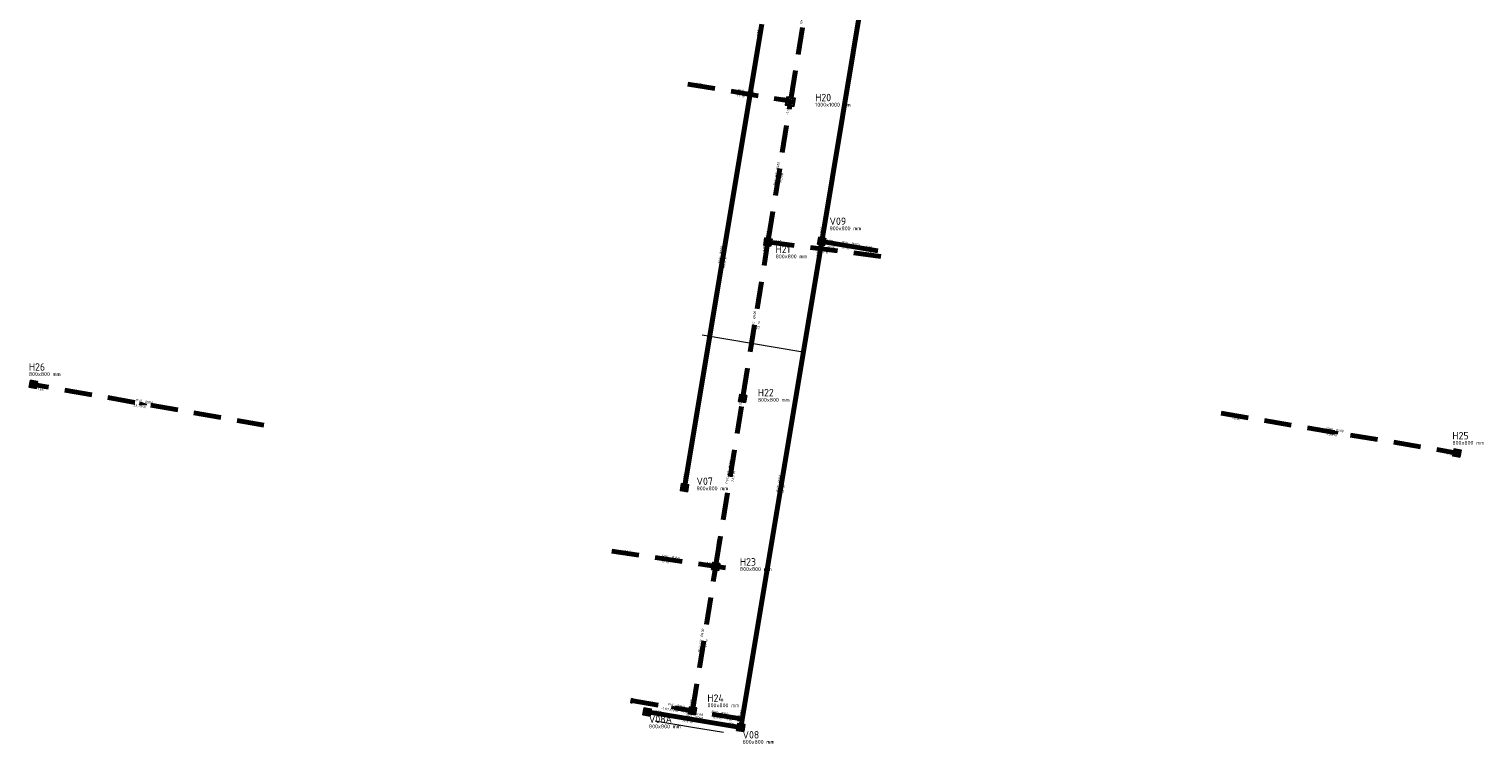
# Model space of a CAD drawing. Header units: metres. Extents: x 43 to 255103, y -139 to 593516.
# Tile 1 of 7: x 253964 to 254177, y 593232 to 593337. Entities that reach past the tile are written whole.
import ezdxf
from ezdxf.enums import TextEntityAlignment as Align

# ---------------------------------------------------------------- set-up
doc = ezdxf.new("R2010")
doc.units = ezdxf.units.M
doc.linetypes.add('RI-HWA_PVC', pattern=[6.4, 4, -2.4])
doc.linetypes.add('RI-VWA_PVC', pattern=[11, 5, -3, 0, -3])
doc.layers.add('N-WE-AM-AS_WEG-G', color=1, linetype='Continuous', lineweight=18, transparency=0.8)
for name, color, linetype, lineweight in [('N-WE-RI-HWA_HULPSTUK-S', 170, 'Continuous', 25), ('N-WE-RI-HWA_PUTNUMMER-S', 7, 'Continuous', 25), ('N-WE-RI-HWA_RIOOLPUT_INSPECTIEPUT-S', 5, 'Continuous', 25), ('N-WE-RI-HWA_STROOMRICHTING-S', 7, 'Continuous', 25), ('N-WE-RI-HWA_TRANSPORTLEIDING_PVC_250-G', 170, 'RI-HWA_PVC', 70), ('N-WE-RI-HWA_TRANSPORTLEIDING_PVC_315-G', 170, 'RI-HWA_PVC', 70), ('N-WE-RI-VWA_PUTNUMMER-S', 7, 'Continuous', 25), ('N-WE-RI-VWA_STROOMRICHTING-S', 7, 'Continuous', 25), ('N-WE-RI-VWA_TRANSPORTLEIDING_PVC_250-G', 20, 'RI-VWA_PVC', 70)]:
    doc.layers.add(name, color=color, linetype=linetype, lineweight=lineweight)
doc.layers.add('N-WE-RI-VWA_RIOOLPUT_INSPECTIEPUT-S', color=20, linetype='Continuous', lineweight=25, true_color=0xff3f00)
doc.styles.add('NLCS-ISO', font='NLCS-ISO.ttf')
pattern_1 = [(0, (0, 0), (0, 0.0523875), [0.0381, -0.0142875]), (90, (0, 0), (-0.0523875, 3e-18), [0.0381, -0.0142875])]

# ---------------------------------------------------------------- blocks, each defined once
blk = doc.blocks.new('*U57')
at = {"ltscale": 0.1}
blk.add_hatch(color=256, dxfattribs=at).paths.add_polyline_path([(2.5, 0), (-2.5, -0.8), (-2.5, 0.8)])
at = {"ltscale": 0.1, "flags": 128}
blk.add_lwpolyline([(2.5, 0), (-2.5, -0.8), (-2.5, 0.8)], close=True, dxfattribs=at)
at = {"ltscale": 0.1, "style": 'NLCS-ISO'}
for tag, p in [('BOBL', (-29.4, 0)), ('MAT', (-1, 0.5))]:
    blk.add_attdef(tag, text='', height=1.8, dxfattribs=at).set_placement(p, align=Align.BOTTOM_RIGHT)
for tag, p in [('DIA', (1, 0.5)), ('BOBR', (25.8, 0))]:
    blk.add_attdef(tag, text='', height=1.8, dxfattribs=at).set_placement(p, align=Align.BOTTOM_LEFT)
blk.add_attdef('LENGTE', text='', height=1.8, dxfattribs=at).set_placement((-0.4, -1), align=Align.TOP_RIGHT)
blk.add_attdef('JVA', text='', height=1.8, dxfattribs=at).set_placement((0.4, -1), align=Align.TOP_LEFT)
blk = doc.blocks.new('*U52')
at = {"ltscale": 0.1, "style": 'NLCS-ISO'}
for tag, p in [('BOBL', (-51.9, 0)), ('MAT', (-1, 0.5))]:
    blk.add_attdef(tag, text='', height=1.8, dxfattribs=at).set_placement(p, align=Align.BOTTOM_RIGHT)
for tag, p in [('DIA', (1, 0.5)), ('BOBR', (45.1, 0))]:
    blk.add_attdef(tag, text='', height=1.8, dxfattribs=at).set_placement(p, align=Align.BOTTOM_LEFT)
blk.add_attdef('LENGTE', text='', height=1.8, dxfattribs=at).set_placement((-0.4, -1), align=Align.TOP_RIGHT)
blk.add_attdef('JVA', text='', height=1.8, dxfattribs=at).set_placement((0.4, -1), align=Align.TOP_LEFT)
blk = doc.blocks.new('*U53')
at = {"ltscale": 0.1, "style": 'NLCS-ISO'}
for tag, p in [('BOBL', (-32.8, 0)), ('MAT', (-1, 0.5))]:
    blk.add_attdef(tag, text='', height=1.8, dxfattribs=at).set_placement(p, align=Align.BOTTOM_RIGHT)
for tag, p in [('DIA', (1, 0.5)), ('BOBR', (27.9, 0))]:
    blk.add_attdef(tag, text='', height=1.8, dxfattribs=at).set_placement(p, align=Align.BOTTOM_LEFT)
blk.add_attdef('LENGTE', text='', height=1.8, dxfattribs=at).set_placement((-0.4, -1), align=Align.TOP_RIGHT)
blk.add_attdef('JVA', text='', height=1.8, dxfattribs=at).set_placement((0.4, -1), align=Align.TOP_LEFT)
blk = doc.blocks.new('*U54')
at = {"ltscale": 0.1, "style": 'NLCS-ISO'}
for tag, p in [('BOBL', (-44.2, 0)), ('MAT', (-1, 0.5))]:
    blk.add_attdef(tag, text='', height=1.8, dxfattribs=at).set_placement(p, align=Align.BOTTOM_RIGHT)
for tag, p in [('DIA', (1, 0.5)), ('BOBR', (41.9, 0))]:
    blk.add_attdef(tag, text='', height=1.8, dxfattribs=at).set_placement(p, align=Align.BOTTOM_LEFT)
blk.add_attdef('LENGTE', text='', height=1.8, dxfattribs=at).set_placement((-0.4, -1), align=Align.TOP_RIGHT)
blk.add_attdef('JVA', text='', height=1.8, dxfattribs=at).set_placement((0.4, -1), align=Align.TOP_LEFT)
blk = doc.blocks.new('*U55')
at = {"ltscale": 0.1, "style": 'NLCS-ISO'}
for tag, p in [('BOBL', (-32.4, 0)), ('MAT', (-1, 0.5))]:
    blk.add_attdef(tag, text='', height=1.8, dxfattribs=at).set_placement(p, align=Align.BOTTOM_RIGHT)
for tag, p in [('DIA', (1, 0.5)), ('BOBR', (24.8, 0))]:
    blk.add_attdef(tag, text='', height=1.8, dxfattribs=at).set_placement(p, align=Align.BOTTOM_LEFT)
blk.add_attdef('LENGTE', text='', height=1.8, dxfattribs=at).set_placement((-0.4, -1), align=Align.TOP_RIGHT)
blk.add_attdef('JVA', text='', height=1.8, dxfattribs=at).set_placement((0.4, -1), align=Align.TOP_LEFT)
blk = doc.blocks.new('*U58')
at = {"ltscale": 0.1, "style": 'NLCS-ISO'}
for tag, p in [('BOBL', (-59.2, 0)), ('MAT', (-1, 0.5))]:
    blk.add_attdef(tag, text='', height=1.8, dxfattribs=at).set_placement(p, align=Align.BOTTOM_RIGHT)
for tag, p in [('DIA', (1, 0.5)), ('BOBR', (59.3, 0))]:
    blk.add_attdef(tag, text='', height=1.8, dxfattribs=at).set_placement(p, align=Align.BOTTOM_LEFT)
blk.add_attdef('LENGTE', text='', height=1.8, dxfattribs=at).set_placement((-0.4, -1), align=Align.TOP_RIGHT)
blk.add_attdef('JVA', text='', height=1.8, dxfattribs=at).set_placement((0.4, -1), align=Align.TOP_LEFT)
blk = doc.blocks.new('*U87')
at = {"ltscale": 0.1, "style": 'NLCS-ISO'}
for tag, p in [('BOBL', (-47.7, 0)), ('MAT', (-1, 0.5))]:
    blk.add_attdef(tag, text='', height=1.8, dxfattribs=at).set_placement(p, align=Align.BOTTOM_RIGHT)
for tag, p in [('DIA', (1, 0.5)), ('BOBR', (49.8, 0))]:
    blk.add_attdef(tag, text='', height=1.8, dxfattribs=at).set_placement(p, align=Align.BOTTOM_LEFT)
blk.add_attdef('LENGTE', text='', height=1.8, dxfattribs=at).set_placement((-0.4, -1), align=Align.TOP_RIGHT)
blk.add_attdef('JVA', text='', height=1.8, dxfattribs=at).set_placement((0.4, -1), align=Align.TOP_LEFT)
blk = doc.blocks.new('*U68')
at = {"ltscale": 0.1}
blk.add_hatch(color=256, dxfattribs=at).paths.add_polyline_path([(-2.5, 0), (2.5, -0.8), (2.5, 0.8)])
at = {"ltscale": 0.1, "flags": 128}
blk.add_lwpolyline([(-2.5, 0), (2.5, -0.8), (2.5, 0.8)], close=True, dxfattribs=at)
at = {"ltscale": 0.1, "style": 'NLCS-ISO'}
for tag, p in [('BOBL', (-204.1, 0)), ('MAT', (-1, 0.5))]:
    blk.add_attdef(tag, text='', height=1.8, dxfattribs=at).set_placement(p, align=Align.BOTTOM_RIGHT)
for tag, p in [('DIA', (1, 0.5)), ('BOBR', (204.5, 0))]:
    blk.add_attdef(tag, text='', height=1.8, dxfattribs=at).set_placement(p, align=Align.BOTTOM_LEFT)
blk.add_attdef('LENGTE', text='', height=1.8, dxfattribs=at).set_placement((-0.4, -1), align=Align.TOP_RIGHT)
blk.add_attdef('JVA', text='', height=1.8, dxfattribs=at).set_placement((0.4, -1), align=Align.TOP_LEFT)
blk = doc.blocks.new('*U70')
at = {"ltscale": 0.1}
blk.add_hatch(color=256, dxfattribs=at).paths.add_polyline_path([(2.5, 0), (-2.5, -0.8), (-2.5, 0.8)])
at = {"ltscale": 0.1, "flags": 128}
blk.add_lwpolyline([(2.5, 0), (-2.5, -0.8), (-2.5, 0.8)], close=True, dxfattribs=at)
at = {"ltscale": 0.1, "style": 'NLCS-ISO'}
for tag, p in [('BOBL', (-167.6, 0)), ('MAT', (-1, 0.5))]:
    blk.add_attdef(tag, text='', height=1.8, dxfattribs=at).set_placement(p, align=Align.BOTTOM_RIGHT)
for tag, p in [('DIA', (1, 0.5)), ('BOBR', (168, 0))]:
    blk.add_attdef(tag, text='', height=1.8, dxfattribs=at).set_placement(p, align=Align.BOTTOM_LEFT)
blk.add_attdef('LENGTE', text='', height=1.8, dxfattribs=at).set_placement((-0.4, -1), align=Align.TOP_RIGHT)
blk.add_attdef('JVA', text='', height=1.8, dxfattribs=at).set_placement((0.4, -1), align=Align.TOP_LEFT)
blk = doc.blocks.new('*U71')
at = {"ltscale": 0.1}
blk.add_hatch(color=256, dxfattribs=at).paths.add_polyline_path([(2.5, 0), (-2.5, -0.8), (-2.5, 0.8)])
at = {"ltscale": 0.1, "flags": 128}
blk.add_lwpolyline([(2.5, 0), (-2.5, -0.8), (-2.5, 0.8)], close=True, dxfattribs=at)
at = {"ltscale": 0.1, "style": 'NLCS-ISO'}
for tag, p in [('BOBL', (-161.7, 0)), ('MAT', (-1, 0.5))]:
    blk.add_attdef(tag, text='', height=1.8, dxfattribs=at).set_placement(p, align=Align.BOTTOM_RIGHT)
for tag, p in [('DIA', (1, 0.5)), ('BOBR', (161.8, 0))]:
    blk.add_attdef(tag, text='', height=1.8, dxfattribs=at).set_placement(p, align=Align.BOTTOM_LEFT)
blk.add_attdef('LENGTE', text='', height=1.8, dxfattribs=at).set_placement((-0.4, -1), align=Align.TOP_RIGHT)
blk.add_attdef('JVA', text='', height=1.8, dxfattribs=at).set_placement((0.4, -1), align=Align.TOP_LEFT)
blk = doc.blocks.new('*U32')
at = {"ltscale": 0.1}
blk.add_hatch(color=256, dxfattribs=at).paths.add_polyline_path([(2.5, 0), (-2.5, -0.8), (-2.5, 0.8)])
at = {"ltscale": 0.1, "flags": 128}
blk.add_lwpolyline([(2.5, 0), (-2.5, -0.8), (-2.5, 0.8)], close=True, dxfattribs=at)
at = {"ltscale": 0.1, "style": 'NLCS-ISO'}
for tag, p in [('BOBL', (-12.6, 0)), ('MAT', (-1, 0.5))]:
    blk.add_attdef(tag, text='', height=1.8, dxfattribs=at).set_placement(p, align=Align.BOTTOM_RIGHT)
for tag, p in [('DIA', (1, 0.5)), ('BOBR', (10.5, 0))]:
    blk.add_attdef(tag, text='', height=1.8, dxfattribs=at).set_placement(p, align=Align.BOTTOM_LEFT)
blk.add_attdef('LENGTE', text='', height=1.8, dxfattribs=at).set_placement((-0.4, -1), align=Align.TOP_RIGHT)
blk.add_attdef('JVA', text='', height=1.8, dxfattribs=at).set_placement((0.4, -1), align=Align.TOP_LEFT)
blk = doc.blocks.new('*U14')
h = blk.add_hatch()
h.set_pattern_fill('ANGLE', color=256, scale=0.0075, style=0)
h.set_pattern_definition(pattern_1)
h.paths.add_polyline_path([(-0.31, -0.31), (0.3, -0.31), (0.3, 0.3), (-0.31, 0.3)])
blk.add_lwpolyline([(-0.31, -0.31), (0.3, -0.31), (0.3, 0.3), (-0.31, 0.3)], close=True)
blk.add_circle((0, 0), 0.285)
blk = doc.blocks.new('*U37')
for points in [[(0.51, -0.71), (0.71, 0.51), (-0.51, 0.71), (-0.71, -0.51)], [(0.41, -0.58), (0.58, 0.41), (-0.41, 0.58), (-0.58, -0.41)]]:
    blk.add_lwpolyline(points, close=True)
at = {"rotation": 80.548993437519}
blk.add_blockref('*U14', (0, 0), dxfattribs=at)
blk = doc.blocks.new('*U13')
h = blk.add_hatch()
h.set_pattern_fill('ANGLE', color=256, scale=0.0075, style=0)
h.set_pattern_definition(pattern_1)
h.paths.add_polyline_path([(-0.31, -0.31), (0.3, -0.31), (0.3, 0.3), (-0.31, 0.3)])
blk.add_lwpolyline([(-0.31, -0.31), (0.3, -0.31), (0.3, 0.3), (-0.31, 0.3)], close=True)
blk.add_circle((0, 0), 0.285)
blk = doc.blocks.new('*U36')
for points in [[(0.43, -0.6), (0.6, 0.43), (-0.43, 0.6), (-0.6, -0.43)], [(0.33, -0.46), (0.46, 0.33), (-0.33, 0.46), (-0.46, -0.33)]]:
    blk.add_lwpolyline(points, close=True)
at = {"rotation": 80.54531684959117}
blk.add_blockref('*U13', (0, 0), dxfattribs=at)
blk = doc.blocks.new('*U38')
for points in [[(0.43, -0.6), (0.6, 0.43), (-0.43, 0.6), (-0.6, -0.43)], [(0.33, -0.46), (0.46, 0.33), (-0.33, 0.46), (-0.46, -0.33)]]:
    blk.add_lwpolyline(points, close=True)
at = {"rotation": 80.55137572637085}
blk.add_blockref('*U13', (0, 0), dxfattribs=at)
blk = doc.blocks.new('*U107')
for points in [[(0.43, -0.6), (0.6, 0.43), (-0.43, 0.6), (-0.6, -0.43)], [(0.33, -0.46), (0.46, 0.33), (-0.33, 0.46), (-0.46, -0.33)]]:
    blk.add_lwpolyline(points, close=True)
at = {"rotation": 80.54519836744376}
blk.add_blockref('*U13', (0, 0), dxfattribs=at)
blk = doc.blocks.new('*U18')
for points in [[(0.43, -0.6), (0.6, 0.43), (-0.43, 0.6), (-0.6, -0.43)], [(0.33, -0.46), (0.46, 0.33), (-0.33, 0.46), (-0.46, -0.33)]]:
    blk.add_lwpolyline(points, close=True)
at = {"rotation": 80.5497989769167}
blk.add_blockref('*U13', (0, 0), dxfattribs=at)
blk = doc.blocks.new('*U19')
for points in [[(-0.6, -0.42), (0.42, -0.6), (0.6, 0.42), (-0.42, 0.6)], [(-0.46, -0.33), (0.33, -0.46), (0.46, 0.33), (-0.33, 0.46)]]:
    blk.add_lwpolyline(points, close=True)
at = {"rotation": 350.1711266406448}
blk.add_blockref('*U13', (0, 0), dxfattribs=at)
blk = doc.blocks.new('*U28')
for points in [[(-0.6, -0.43), (0.43, -0.6), (0.6, 0.43), (-0.43, 0.6)], [(-0.46, -0.33), (0.33, -0.46), (0.46, 0.33), (-0.33, 0.46)]]:
    blk.add_lwpolyline(points, close=True)
at = {"rotation": 350.5502229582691}
blk.add_blockref('*U13', (0, 0), dxfattribs=at)
blk = doc.blocks.new('*U30')
at = {"ltscale": 0.1}
blk.add_hatch(color=256, dxfattribs=at).paths.add_polyline_path([(2.5, 0), (-2.5, -0.8), (-2.5, 0.8)])
at = {"ltscale": 0.1, "flags": 128}
blk.add_lwpolyline([(2.5, 0), (-2.5, -0.8), (-2.5, 0.8)], close=True, dxfattribs=at)
at = {"ltscale": 0.1, "style": 'NLCS-ISO'}
for tag, p in [('BOBL', (-24, 0)), ('MAT', (-1, 0.5))]:
    blk.add_attdef(tag, text='', height=1.8, dxfattribs=at).set_placement(p, align=Align.BOTTOM_RIGHT)
for tag, p in [('DIA', (1, 0.5)), ('BOBR', (24.1, 0))]:
    blk.add_attdef(tag, text='', height=1.8, dxfattribs=at).set_placement(p, align=Align.BOTTOM_LEFT)
blk.add_attdef('LENGTE', text='', height=1.8, dxfattribs=at).set_placement((-0.4, -1), align=Align.TOP_RIGHT)
blk.add_attdef('JVA', text='', height=1.8, dxfattribs=at).set_placement((0.4, -1), align=Align.TOP_LEFT)
blk = doc.blocks.new('*U22')
at = {"color": 0, "linetype": 'ByBlock', "lineweight": -2, "style": 'NLCS-ISO'}
for tag, p, height in [('AFMETINGEN', (0.85, -1.26), 1.8), ('PUNTNUMMER', (0.85, 1.24), 3.5), ('PUTDEKSELHOOGTE', (0.85, -3.76), 1.8), ('BIJZONDERHEDEN', (0.85, -6.26), 1.8)]:
    blk.add_attdef(tag, p, '', height=height, dxfattribs=at)
blk = doc.blocks.new('*U23')
at = {"ltscale": 0.1, "style": 'NLCS-ISO'}
for tag, p in [('BOBL', (-45.6, 0)), ('MAT', (-1, 0.5))]:
    blk.add_attdef(tag, text='', height=1.8, dxfattribs=at).set_placement(p, align=Align.BOTTOM_RIGHT)
for tag, p in [('DIA', (1, 0.5)), ('BOBR', (45.5, 0))]:
    blk.add_attdef(tag, text='', height=1.8, dxfattribs=at).set_placement(p, align=Align.BOTTOM_LEFT)
blk.add_attdef('LENGTE', text='', height=1.8, dxfattribs=at).set_placement((-0.4, -1), align=Align.TOP_RIGHT)
blk.add_attdef('JVA', text='', height=1.8, dxfattribs=at).set_placement((0.4, -1), align=Align.TOP_LEFT)
blk = doc.blocks.new('*U20')
at = {"ltscale": 0.1}
blk.add_hatch(color=256, dxfattribs=at).paths.add_polyline_path([(2.5, 0), (-2.5, -0.8), (-2.5, 0.8)])
at = {"ltscale": 0.1, "flags": 128}
blk.add_lwpolyline([(2.5, 0), (-2.5, -0.8), (-2.5, 0.8)], close=True, dxfattribs=at)
at = {"ltscale": 0.1, "style": 'NLCS-ISO'}
for tag, p in [('MAT', (-1, 0.5)), ('BOBL', (-4.5, -3.2))]:
    blk.add_attdef(tag, text='', height=1.8, dxfattribs=at).set_placement(p, align=Align.BOTTOM_RIGHT)
for tag, p in [('DIA', (1, 0.5)), ('BOBR', (4.6, -3.2))]:
    blk.add_attdef(tag, text='', height=1.8, dxfattribs=at).set_placement(p, align=Align.BOTTOM_LEFT)
blk.add_attdef('LENGTE', text='', height=1.8, dxfattribs=at).set_placement((-0.4, -1), align=Align.TOP_RIGHT)
blk.add_attdef('JVA', text='', height=1.8, dxfattribs=at).set_placement((0.4, -1), align=Align.TOP_LEFT)
blk = doc.blocks.new('SRI-HULP_EINDKAP-SO')
for p, q in [((0, -6.2), (0, 6.2)), ((0, 6.2), (3.5, 6.2)), ((0, -6.2), (3.5, -6.2))]:
    blk.add_line(p, q)
blk = doc.blocks.new('*U21')
at = {"ltscale": 0.1}
blk.add_hatch(color=256, dxfattribs=at).paths.add_polyline_path([(-2.5, 0), (2.5, -0.8), (2.5, 0.8)])
at = {"ltscale": 0.1, "flags": 128}
blk.add_lwpolyline([(-2.5, 0), (2.5, -0.8), (2.5, 0.8)], close=True, dxfattribs=at)
at = {"ltscale": 0.1, "style": 'NLCS-ISO'}
for tag, p in [('MAT', (-1, 0.5)), ('BOBL', (-11.4, -3.2))]:
    blk.add_attdef(tag, text='', height=1.8, dxfattribs=at).set_placement(p, align=Align.BOTTOM_RIGHT)
for tag, p in [('DIA', (1, 0.5)), ('BOBR', (4.6, -3.2))]:
    blk.add_attdef(tag, text='', height=1.8, dxfattribs=at).set_placement(p, align=Align.BOTTOM_LEFT)
blk.add_attdef('LENGTE', text='', height=1.8, dxfattribs=at).set_placement((-0.4, -1), align=Align.TOP_RIGHT)
blk.add_attdef('JVA', text='', height=1.8, dxfattribs=at).set_placement((0.4, -1), align=Align.TOP_LEFT)
blk = doc.blocks.new('*U24')
for points in [[(-0.6, -0.43), (0.43, -0.6), (0.6, 0.43), (-0.43, 0.6)], [(-0.46, -0.33), (0.33, -0.46), (0.46, 0.33), (-0.33, 0.46)]]:
    blk.add_lwpolyline(points, close=True)
at = {"rotation": 350.5501489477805}
blk.add_blockref('*U13', (0, 0), dxfattribs=at)
blk = doc.blocks.new('*U115')
at = {"ltscale": 0.1}
blk.add_hatch(color=256, dxfattribs=at).paths.add_polyline_path([(-2.5, 0), (2.5, -0.8), (2.5, 0.8)])
at = {"ltscale": 0.1, "flags": 128}
blk.add_lwpolyline([(-2.5, 0), (2.5, -0.8), (2.5, 0.8)], close=True, dxfattribs=at)
at = {"ltscale": 0.1, "style": 'NLCS-ISO'}
for tag, p in [('MAT', (-1, 0.5)), ('BOBL', (-69.1, -3.2))]:
    blk.add_attdef(tag, text='', height=1.8, dxfattribs=at).set_placement(p, align=Align.BOTTOM_RIGHT)
for tag, p in [('DIA', (1, 0.5)), ('BOBR', (83, -3.2))]:
    blk.add_attdef(tag, text='', height=1.8, dxfattribs=at).set_placement(p, align=Align.BOTTOM_LEFT)
blk.add_attdef('LENGTE', text='', height=1.8, dxfattribs=at).set_placement((-0.4, -1), align=Align.TOP_RIGHT)
blk.add_attdef('JVA', text='', height=1.8, dxfattribs=at).set_placement((0.4, -1), align=Align.TOP_LEFT)
blk = doc.blocks.new('*U118')
at = {"ltscale": 0.1}
blk.add_hatch(color=256, dxfattribs=at).paths.add_polyline_path([(2.5, 0), (-2.5, -0.8), (-2.5, 0.8)])
at = {"ltscale": 0.1, "flags": 128}
blk.add_lwpolyline([(2.5, 0), (-2.5, -0.8), (-2.5, 0.8)], close=True, dxfattribs=at)
at = {"ltscale": 0.1, "style": 'NLCS-ISO'}
for tag, p in [('MAT', (-1, 0.5)), ('BOBL', (-73.8, -3.2))]:
    blk.add_attdef(tag, text='', height=1.8, dxfattribs=at).set_placement(p, align=Align.BOTTOM_RIGHT)
for tag, p in [('DIA', (1, 0.5)), ('BOBR', (83, -3.2))]:
    blk.add_attdef(tag, text='', height=1.8, dxfattribs=at).set_placement(p, align=Align.BOTTOM_LEFT)
blk.add_attdef('LENGTE', text='', height=1.8, dxfattribs=at).set_placement((-0.4, -1), align=Align.TOP_RIGHT)
blk.add_attdef('JVA', text='', height=1.8, dxfattribs=at).set_placement((0.4, -1), align=Align.TOP_LEFT)

msp = doc.modelspace()

# ---------------------------------------------------------------- linework, layer by layer
at = {"layer": 'N-WE-AM-AS_WEG-G'}
for points in [[(254077.09, 593289.41), (254062.34, 593291.87)], [(254065.48, 593233.69), (254060.96, 593234.44), (254055.46, 593235.36)]]:
    msp.add_lwpolyline(points, dxfattribs=at)
at = {"layer": 'N-WE-RI-HWA_TRANSPORTLEIDING_PVC_250-G'}
for p, q in [((253998.2, 593278.72), (253964.96, 593284.57)), ((254138.34, 593280.45), (254172.34, 593274.72)), ((254049.14, 593260.25), (254066.11, 593257.74)), ((254051.98, 593238.35), (254061.35, 593236.79)), ((254067.76, 593235.72), (254061.35, 593236.79))]:
    msp.add_line(p, q, dxfattribs=at)
for points in [[(254075.38, 593326.7), (254079.6, 593352.93)], [(254072.06, 593306.04), (254075.18, 593325.48)], [(254068.37, 593283.12), (254071.89, 593305.01)], [(254064.42, 593258.52), (254068.21, 593282.1)], [(254060.94, 593236.86), (254064.25, 593257.49)]]:
    msp.add_lwpolyline(points, dxfattribs=at)
at = {"layer": 'N-WE-RI-HWA_TRANSPORTLEIDING_PVC_315-G'}
for p, q in [((254060.27, 593328.67), (254074.8, 593326.25)), ((254071.84, 593305.55), (254088.96, 593303.38, -0.4))]:
    msp.add_line(p, q, dxfattribs=at)
at = {"layer": 'N-WE-RI-VWA_TRANSPORTLEIDING_PVC_250-G', "linetype": 'Continuous'}
for p, q in [((254079.85, 593305.64), (254093.96, 593390.38)), ((254059.77, 593269.56), (254071.07, 593337.47)), ((254068, 593234.41), (254079.85, 593305.64)), ((254079.85, 593305.64), (254088.07, 593304.27)), ((254054.29, 593236.69), (254068, 593234.41))]:
    msp.add_line(p, q, dxfattribs=at)

# ---------------------------------------------------------------- block references
at = {"layer": 'N-WE-RI-HWA_HULPSTUK-S', "xscale": 0.04999999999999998, "yscale": 0.04999999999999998, "zscale": 0.04999999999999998}
for p, rotation in [((254051.98, 593238.35), 350.5502229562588), ((254067.76, 593235.72), 170.5502229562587)]:
    msp.add_blockref('SRI-HULP_EINDKAP-SO', p, dxfattribs=dict(at, rotation=rotation))
at = {"layer": 'N-WE-RI-HWA_PUTNUMMER-S'}
ref = msp.add_blockref('*U22', (254078.63, 593325.77), dxfattribs=dict(at, xscale=0.3125, yscale=0.3125, zscale=0.3125))
ref.add_attrib('PUNTNUMMER', 'H20', (254078.9, 593326.16), dxfattribs={"layer": '0', "height": 1.094, "style": 'NLCS-ISO'})
ref.add_attrib('AFMETINGEN', '1000x1000 mm', (254078.9, 593325.38), dxfattribs={"layer": '0', "height": 0.5625, "style": 'NLCS-ISO'})
ref = msp.add_blockref('*U22', (254072.84, 593303.55), dxfattribs=dict(at, xscale=0.3125, yscale=0.3125, zscale=0.3125))
ref.add_attrib('PUNTNUMMER', 'H21', (254073.11, 593303.93), dxfattribs={"layer": '0', "height": 1.094, "style": 'NLCS-ISO'})
ref.add_attrib('AFMETINGEN', '800x800 mm', (254073.11, 593303.15), dxfattribs={"layer": '0', "height": 0.562, "style": 'NLCS-ISO'})
ref = msp.add_blockref('*U22', (253963.52, 593286.3), dxfattribs=dict(at, xscale=0.3125, yscale=0.3125, zscale=0.3125))
ref.add_attrib('PUNTNUMMER', 'H26', (253963.79, 593286.69), dxfattribs={"layer": '0', "height": 1.094, "style": 'NLCS-ISO'})
ref.add_attrib('AFMETINGEN', '800x800 mm', (253963.79, 593285.91), dxfattribs={"layer": '0', "height": 0.562, "style": 'NLCS-ISO'})
ref = msp.add_blockref('*U22', (254070.24, 593282.54), dxfattribs=dict(at, xscale=0.3125, yscale=0.3125, zscale=0.3125))
ref.add_attrib('PUNTNUMMER', 'H22', (254070.5, 593282.92), dxfattribs={"layer": '0', "height": 1.094, "style": 'NLCS-ISO'})
ref.add_attrib('AFMETINGEN', '800x800 mm', (254070.5, 593282.14), dxfattribs={"layer": '0', "height": 0.562, "style": 'NLCS-ISO'})
ref = msp.add_blockref('*U22', (254171.92, 593276.25), dxfattribs=dict(at, xscale=0.3125, yscale=0.3125, zscale=0.3125))
ref.add_attrib('PUNTNUMMER', 'H25', (254172.18, 593276.63), dxfattribs={"layer": '0', "height": 1.094, "style": 'NLCS-ISO'})
ref.add_attrib('AFMETINGEN', '800x800 mm', (254172.18, 593275.85), dxfattribs={"layer": '0', "height": 0.562, "style": 'NLCS-ISO'})
ref = msp.add_blockref('*U22', (254067.61, 593257.74), dxfattribs=dict(at, xscale=0.3125, yscale=0.3125, zscale=0.3125))
ref.add_attrib('PUNTNUMMER', 'H23', (254067.88, 593258.13), dxfattribs={"layer": '0', "height": 1.094, "style": 'NLCS-ISO'})
ref.add_attrib('AFMETINGEN', '800x800 mm', (254067.88, 593257.35), dxfattribs={"layer": '0', "height": 0.562, "style": 'NLCS-ISO'})
ref = msp.add_blockref('*U22', (254062.85, 593237.79), dxfattribs=dict(at, xscale=0.3125, yscale=0.3125, zscale=0.3125))
ref.add_attrib('PUNTNUMMER', 'H24', (254063.12, 593238.17), dxfattribs={"layer": '0', "height": 1.094, "style": 'NLCS-ISO'})
ref.add_attrib('AFMETINGEN', '800x800 mm', (254063.12, 593237.39), dxfattribs={"layer": '0', "height": 0.562, "style": 'NLCS-ISO'})
at = {"layer": 'N-WE-RI-HWA_RIOOLPUT_INSPECTIEPUT-S'}
for name, p in [('*U37', (254075.28, 593326.09)), ('*U36', (254071.98, 593305.53)), ('*U38', (254068.29, 593282.61)), ('*U38', (254064.34, 593258))]:
    msp.add_blockref(name, p, dxfattribs=at)
for p, rotation in [((253964.45, 593284.68), 89.13590744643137), ((254172.85, 593274.63), 89.13590744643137), ((254060.94, 593236.86), 90)]:
    msp.add_blockref('*U24', p, dxfattribs=dict(at, rotation=rotation))
at = {"layer": 'N-WE-RI-HWA_STROOMRICHTING-S'}
for name, p, xscale, yscale, zscale, rotation, values in [('*U58', (254077.57, 593339.76), 0.2, 0.2, 0.2, 80.93853946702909, {'MAT': 'Beton IT', 'DIA': 'Ø500', 'BOBL': '-1.92', 'BOBR': '-1.92', 'LENGTE': '26,60'}), ('*U55', (254068.7, 593327.22, -1.37), 0.2, 0.2, 0.2, 350.2440885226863, {'MAT': 'PVC', 'DIA': 'Ø315', 'BOBL': '-1.37', 'BOBR': '-1.37', 'LENGTE': '17 m'}), ('*U54', (254073.71, 593315.84, -1.92), 0.2, 0.2, 0.2, 80.52406309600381, {'MAT': 'PVC DT', 'DIA': 'Ø400', 'BOBL': '-1.92', 'BOBR': '-1.92', 'LENGTE': '19,70m'}), ('*U53', (254080.41, 593304.44), 0.2, 0.2, 0.2, 352.4881892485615, {'MAT': 'PVC', 'DIA': 'Ø315', 'JVA': 'm', 'BOBL': '-1.40', 'BOBR': '-1.40', 'LENGTE': '17'}), ('*U87', (254070.29, 593294.04, -1.92), 0.1999999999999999, 0.1999999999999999, 0.1999999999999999, 82.30955301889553, {'MAT': 'PVC', 'DIA': 'Ø400', 'BOBL': '-1.92', 'BOBR': '-1.92', 'LENGTE': '23 m'}), ('*U118', (253980.57, 593281.81), 0.2, 0.2, 0.2, 350.5502229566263, {'MAT': 'PVC', 'DIA': 'Ø200', 'JVA': 'm', 'BOBL': '-1.65', 'BOBR': '-1.70', 'LENGTE': '33,7m'}), ('*U52', (254066.67, 593272.14, -1.92), 0.1999999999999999, 0.1999999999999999, 0.1999999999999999, 80.69169072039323, {'MAT': 'PVC DT', 'DIA': 'Ø400', 'BOBL': '-1.92', 'BOBR': '-1.92', 'LENGTE': '23.9 m'}), ('*U115', (254154.84, 593277.67), 0.2, 0.2, 0.2, 350.5502229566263, {'MAT': 'PVC', 'DIA': 'Ø200', 'JVA': 'm', 'BOBL': '-2.00', 'BOBR': '-1.90', 'LENGTE': '35m'}), ('*U57', (254057.63, 593259, -1.69), 0.1999999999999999, 0.1999999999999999, 0.1999999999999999, 351.5922890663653, {'MAT': 'PVC', 'DIA': 'Ø250', 'BOBL': '-1.67', 'BOBR': '-1.92', 'LENGTE': '17 m'}), ('*U23', (254062.64, 593247.46), 0.2, 0.2, 0.2, 80.42800275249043, {'MAT': 'PVC DT', 'DIA': 'Ø400', 'BOBL': '-1.88', 'BOBR': '-1.92', 'LENGTE': '21 m'}), ('*U20', (254058.42, 593237.27, -1.69), 0.2, 0.2, 0.2, 350.5502229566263, {'MAT': 'PVC', 'DIA': 'Ø160', 'JVA': 'm', 'BOBL': '-1.87', 'BOBR': '-1.88', 'LENGTE': '6.5'}), ('*U21', (254064.83, 593236.21, -1.69), 0.2, 0.2, 0.2, 350.5502229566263, {'MAT': 'PVC', 'DIA': 'Ø160', 'JVA': 'm', 'BOBL': '-1.88', 'BOBR': '-1.87', 'LENGTE': '6.5'})]:
    msp.add_blockref(name, p, dxfattribs=dict(at, xscale=xscale, yscale=yscale, zscale=zscale, rotation=rotation)).add_auto_attribs(values)
at = {"layer": 'N-WE-RI-VWA_PUTNUMMER-S'}
ref = msp.add_blockref('*U22', (254080.73, 593307.66), dxfattribs=dict(at, xscale=0.3125, yscale=0.3125, zscale=0.3125))
ref.add_attrib('PUNTNUMMER', 'V09', (254081, 593308.04), dxfattribs={"layer": '0', "height": 1.094, "style": 'NLCS-ISO'})
ref.add_attrib('AFMETINGEN', '800x800 mm', (254081, 593307.26), dxfattribs={"layer": '0', "height": 0.562, "style": 'NLCS-ISO'})
ref = msp.add_blockref('*U22', (254061.27, 593269.56), dxfattribs=dict(at, xscale=0.3125, yscale=0.3125, zscale=0.3125))
ref.add_attrib('PUNTNUMMER', 'V07', (254061.53, 593269.95), dxfattribs={"layer": '0', "height": 1.094, "style": 'NLCS-ISO'})
ref.add_attrib('AFMETINGEN', '800x800 mm', (254061.53, 593269.17), dxfattribs={"layer": '0', "height": 0.562, "style": 'NLCS-ISO'})
ref = msp.add_blockref('*U22', (254054.29, 593234.69), dxfattribs=dict(at, xscale=0.3125, yscale=0.3125, zscale=0.3125))
ref.add_attrib('PUNTNUMMER', 'V08A', (254054.56, 593235.08), dxfattribs={"layer": '0', "height": 1.094, "style": 'NLCS-ISO'})
ref.add_attrib('AFMETINGEN', '800x800 mm', (254054.56, 593234.3), dxfattribs={"layer": '0', "height": 0.562, "style": 'NLCS-ISO'})
ref = msp.add_blockref('*U22', (254068, 593232.41), dxfattribs=dict(at, xscale=0.3125, yscale=0.3125, zscale=0.3125))
ref.add_attrib('PUNTNUMMER', 'V08', (254068.27, 593232.8), dxfattribs={"layer": '0', "height": 1.094, "style": 'NLCS-ISO'})
ref.add_attrib('AFMETINGEN', '800x800 mm', (254068.27, 593232.02), dxfattribs={"layer": '0', "height": 0.562, "style": 'NLCS-ISO'})
at = {"layer": 'N-WE-RI-VWA_RIOOLPUT_INSPECTIEPUT-S'}
for name, p in [('*U19', (254079.85, 593305.64)), ('*U107', (254059.77, 593269.56)), ('*U28', (254054.29, 593236.69)), ('*U18', (254068, 593234.41))]:
    msp.add_blockref(name, p, dxfattribs=at)
at = {"layer": 'N-WE-RI-VWA_STROOMRICHTING-S'}
for name, p, xscale, yscale, zscale, rotation, values in [('*U68', (254086.91, 593348.01), 0.1999999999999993, 0.1999999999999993, 0.1999999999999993, 80.54979897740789, {'MAT': 'PVC', 'DIA': '%%C250', 'BOBL': '-1.88', 'BOBR': '-1.60', 'LENGTE': '82 m'}), ('*U71', (254065.42, 593303.52), 0.1999999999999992, 0.1999999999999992, 0.1999999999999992, 80.54519836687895, {'MAT': 'PVC', 'DIA': '%%C250', 'BOBL': '-1.55', 'BOBR': '-1.77', 'LENGTE': '68.5 m'}), ('*U32', (254083.96, 593304.95), 0.1999999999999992, 0.1999999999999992, 0.1999999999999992, 350.5502229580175, {'MAT': 'PVC', 'DIA': '%%C250', 'BOBL': '-1.88', 'BOBR': '-1.90', 'LENGTE': '8 m'}), ('*U70', (254073.93, 593270.02), 0.1999999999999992, 0.1999999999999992, 0.1999999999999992, 80.54979897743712, {'MAT': 'PVC', 'DIA': '%%C250', 'BOBL': '-1.55', 'BOBR': '-1.80', 'LENGTE': '72 m'}), ('*U30', (254061.08, 593235.56), 0.1999999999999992, 0.1999999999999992, 0.1999999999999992, 350.5502229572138, {'MAT': 'PVC', 'DIA': '%%C250', 'BOBL': '-1.52', 'BOBR': '-1.55', 'LENGTE': '13.5 m'})]:
    msp.add_blockref(name, p, dxfattribs=dict(at, xscale=xscale, yscale=yscale, zscale=zscale, rotation=rotation)).add_auto_attribs(values)

doc.saveas('drawing.dxf')
